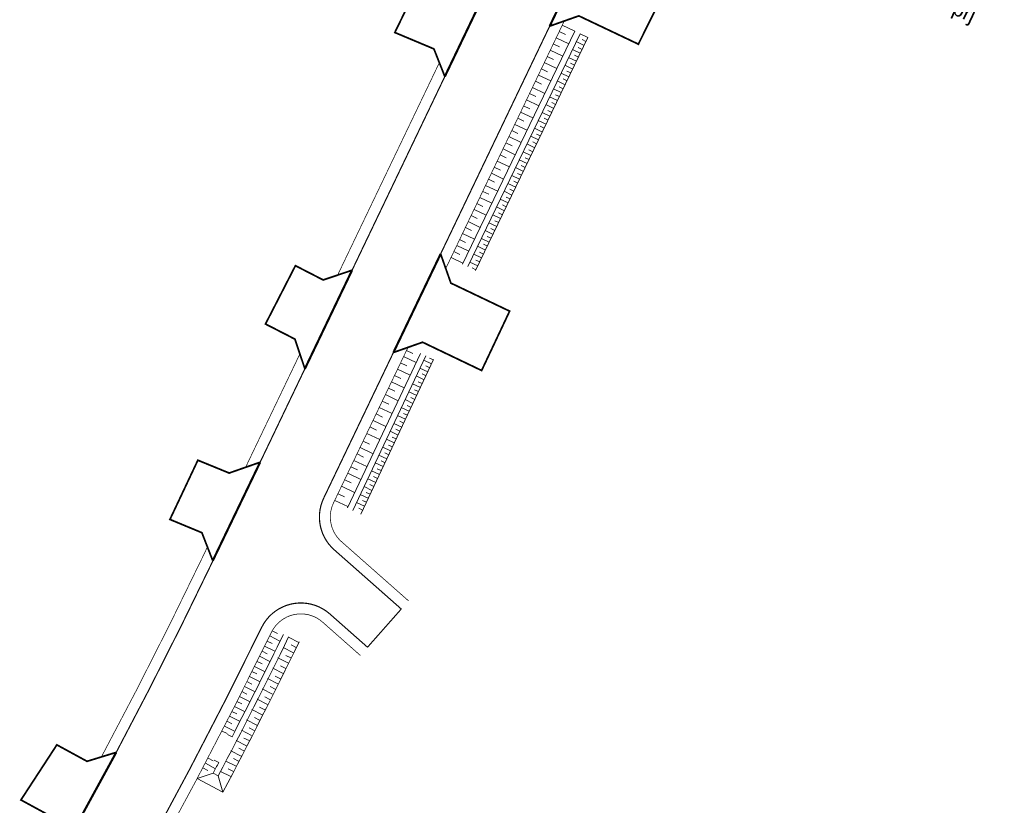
# Model space of a CAD drawing. Header units: metres. Extents: x 7442713 to 7443654, y 5636709 to 5637158.
# Tile 6 of 14: x 7443378 to 7443446, y 5637035 to 5637089. Entities that reach past the tile are written whole.
import ezdxf
from ezdxf.enums import TextEntityAlignment as Align

# ---------------------------------------------------------------- set-up
doc = ezdxf.new("R2010")
doc.units = ezdxf.units.M
doc.linetypes.add('CENTER2', pattern=[1.125, 0.75, -0.125, 0.125, -0.125])
doc.linetypes.add('DASHED2', pattern=[0.375, 0.25, -0.125])
for name, color, linetype in [('gaPionowe', 7, 'Continuous'), ('K_kraweżnika_najazdowy', 7, 'Continuous'), ('K_krawędź pobocza', 7, 'Continuous'), ('K_pobocze', 32, 'Continuous'), ('K_rama zjazdu', 7, 'Continuous'), ('K_rów', 7, 'Continuous'), ('K_Skarpa', 7, 'Continuous'), ('zzz.gaVSDodTekst', 7, 'Continuous'), ('zzz.gaVSDomyslna', 7, 'Continuous'), ('zzz.gaVSNazwa', 7, 'Continuous'), ('zzz.gaVSStan', 7, 'Continuous'), ('zzz.gaVSWielkość', 7, 'Continuous')]:
    doc.layers.add(name, color=color, linetype=linetype)
doc.styles.add('GA-ATR-TEXT', font='arial.ttf', dxfattribs={"width": 0.9})
doc.styles.get("Standard").update_dxf_attribs({"font": 'simplex.shx'})

# ---------------------------------------------------------------- blocks, each defined once
blk = doc.blocks.new('*U1246')
at = {"layer": 'zzz.gaVSDomyslna', "linetype": 'Continuous', "lineweight": 0, "true_color": 0xffffff}
blk.add_hatch(color=7, dxfattribs=at).paths.add_polyline_path([(600, 670, 0.414214), (570, 700), (-570, 700, 0.414214), (-600, 670), (-600, 30, 0.414214), (-570, 0), (570, 0, 0.414214), (600, 30)])
at = {"layer": 'zzz.gaVSDomyslna', "color": 7, "linetype": 'Continuous', "lineweight": 0, "true_color": 0xffffff}
blk.add_lwpolyline([(600, 670, 0.414214), (570, 700), (-570, 700, 0.414214), (-600, 670), (-600, 30, 0.414214), (-570, 0), (570, 0, 0.414214), (600, 30), (600, 670, 0.414214)], format="xyb", close=True, dxfattribs=at)
blk = doc.blocks.new('*U1247')
at = {"layer": 'zzz.gaVSDomyslna', "color": 18, "linetype": 'Continuous', "lineweight": 0, "true_color": 0x000000, "const_width": 10}
blk.add_lwpolyline([(585, 30, -0.414214), (570, 15), (-570, 15, -0.414214), (-585, 30), (-585, 670, -0.414214), (-570, 685), (570, 685, -0.414214), (585, 670)], format="xyb", close=True, dxfattribs=at)
blk = doc.blocks.new('*U1248')
at = {"layer": 'zzz.gaVSDomyslna', "lineweight": 0, "true_color": 0x000000}
blk.add_hatch(color=18, dxfattribs=at).paths.add_polyline_path([(168, 128), (120, 176), (40, 176), (40, 192), (-40, 192), (-40, 176), (-120, 176), (-168, 128), (-168, 112), (-200, 112), (-200, 144), (-264, 400), (-328, 144), (-328, 112), (-360, 112), (-360, 160), (-440, 192), (-520, 160), (-520, 0), (520, 0), (520, 272), (456, 288), (392, 272), (392, 112), (360, 112), (360, 160), (280, 208), (200, 160), (200, 112), (168, 112)])
blk = doc.blocks.new('*U1250')
at = {"layer": 'zzz.gaVSDomyslna', "color": 7, "lineweight": 13, "true_color": 0xffffff}
blk.add_blockref('*U1246', (0, 0), dxfattribs=at)
at = {"layer": 'zzz.gaVSDomyslna', "color": 18, "lineweight": 13, "true_color": 0x000000}
for name, p in [('*U1247', (0, 0)), ('*U1248', (0, 80))]:
    blk.add_blockref(name, p, dxfattribs=at)
blk = doc.blocks.new('*U1245')
at = {"layer": 'zzz.gaVSDomyslna', "lineweight": 13}
blk.add_blockref('*U1250', (0, 0), dxfattribs=at)
at = {"layer": 'zzz.gaVSDodTekst', "flags": 1}
blk.add_attdef('Addtext', text='', height=1, dxfattribs=at).set_placement((0, 0), align=Align.MIDDLE_LEFT)
at = {"layer": 'zzz.gaVSDomyslna', "flags": 1}
for tag in ['Height', 'Width', 'Position', 'Route', 'ItemNo', 'ID']:
    blk.add_attdef(tag, text='', height=1, dxfattribs=at).set_placement((0, 0), align=Align.MIDDLE_LEFT)
at = {"layer": 'zzz.gaVSNazwa', "style": 'GA-ATR-TEXT'}
blk.add_attdef('Name', text='', height=200, dxfattribs=at).set_placement((700, 450), align=Align.MIDDLE_LEFT)
at = {"layer": 'zzz.gaVSStan', "style": 'GA-ATR-TEXT'}
blk.add_attdef('State', text='', height=200, dxfattribs=at).set_placement((700, 110), align=Align.MIDDLE_LEFT)
at = {"layer": 'zzz.gaVSWielkość', "flags": 1}
blk.add_attdef('Size', text='', height=1, dxfattribs=at).set_placement((0, 0), align=Align.MIDDLE_LEFT)

msp = doc.modelspace()

# ---------------------------------------------------------------- linework, layer by layer
at = {"layer": 'K_kraweżnika_najazdowy', "color": 0, "linetype": 'DASHED2', "ltscale": 4, "const_width": 0.15}
for points in [[(7443417.913, 5637095.308), (7443414.673, 5637088.543)], [(7443410.719, 5637091.863), (7443407.474, 5637085.086)], [(7443403.945, 5637066.14), (7443407.185, 5637072.905)], [(7443397.866, 5637065.022), (7443401.106, 5637071.788)], [(7443391.542, 5637051.846), (7443394.794, 5637058.607)], [(7443384.914, 5637038.69), (7443381.321, 5637032.108)]]:
    msp.add_lwpolyline(points, dxfattribs=at)
at = {"layer": 'K_krawędź pobocza', "color": 76, "linetype": 'CENTER2', "ltscale": 3, "const_width": 0.08, "flags": 128}
for points in [[(7443407.185, 5637072.905), (7443414.673, 5637088.543)], [(7443401.106, 5637071.788), (7443407.474, 5637085.086)], [(7443407.474, 5637085.086), (7443401.106, 5637071.788)], [(7443394.794, 5637058.607), (7443397.866, 5637065.022)], [(7443397.866, 5637065.022), (7443397.556, 5637064.373)], [(7443404.483, 5637048.531), (7443402.166, 5637045.908)]]:
    msp.add_lwpolyline(points, dxfattribs=at)
for points in [[(7443404.494, 5637048.522), (7443399.878, 5637052.598, -0.335278), (7443399.158, 5637056.143), (7443403.945, 5637066.14)], [(7443384.914, 5637038.69, 0.010558), (7443391.529, 5637051.789), (7443391.549, 5637051.829)], [(7443387.412, 5637032.79, 0.011556), (7443394.895, 5637047.262, -0.495491), (7443399.576, 5637048.195), (7443402.166, 5637045.908)]]:
    msp.add_lwpolyline(points, format="xyb", dxfattribs=at)
at = {"layer": 'K_pobocze', "linetype": 'ByBlock', "ltscale": 4, "const_width": 0.05}
for points in [[(7443407.537, 5637071.904), (7443415.674, 5637088.896)], [(7443407.098, 5637086.036), (7443400.115, 5637071.454)], [(7443400.115, 5637071.454), (7443407.098, 5637086.036)], [(7443393.796, 5637058.259), (7443397.523, 5637066.041)], [(7443397.523, 5637066.041), (7443396.865, 5637064.668)]]:
    msp.add_lwpolyline(points, dxfattribs=at)
for points in [[(7443404.99, 5637049.084), (7443400.374, 5637053.16, -0.335278), (7443399.834, 5637055.819), (7443404.946, 5637066.493)], [(7443383.897, 5637038.378, 0.011101), (7443390.853, 5637052.113), (7443391.176, 5637052.788)], [(7443387.706, 5637031.765, 0.012093), (7443395.569, 5637046.933, -0.495491), (7443399.08, 5637047.633), (7443401.67, 5637045.346)]]:
    msp.add_lwpolyline(points, format="xyb", dxfattribs=at)
at = {"layer": 'K_rama zjazdu', "const_width": 0.12, "flags": 128}
for points in [[(7443414.673, 5637088.543), (7443416.674, 5637089.248), (7443420.761, 5637087.307), (7443422.757, 5637091.339), (7443418.618, 5637093.307), (7443417.913, 5637095.308)], [(7443407.474, 5637085.086), (7443406.723, 5637086.981), (7443404.041, 5637088.107), (7443405.989, 5637092.1), (7443408.673, 5637091.051), (7443410.719, 5637091.863)], [(7443403.945, 5637066.14), (7443405.946, 5637066.845), (7443410, 5637064.904), (7443411.923, 5637068.978), (7443407.89, 5637070.904), (7443407.185, 5637072.905)], [(7443397.866, 5637065.022), (7443397.18, 5637067.06), (7443395.162, 5637068.096), (7443397.217, 5637072.099), (7443399.124, 5637071.12), (7443401.106, 5637071.788)], [(7443391.542, 5637051.846), (7443390.795, 5637053.77), (7443388.602, 5637054.68), (7443390.519, 5637058.745), (7443392.668, 5637057.865), (7443394.794, 5637058.607)], [(7443384.914, 5637038.69), (7443382.91, 5637038.075), (7443380.838, 5637039.206), (7443378.373, 5637035.425), (7443380.754, 5637034.125), (7443381.321, 5637032.108)]]:
    msp.add_lwpolyline(points, dxfattribs=at)
at = {"layer": 'K_rów', "lineweight": 9, "flags": 128}
for points in [[(7443416.394, 5637088.195), (7443408.688, 5637072.205)], [(7443416.754, 5637088.021), (7443409.048, 5637072.032)], [(7443417.295, 5637087.761), (7443409.588, 5637071.771)], [(7443400.799, 5637055.475), (7443405.799, 5637066.078)], [(7443401.161, 5637055.304), (7443406.16, 5637065.908)], [(7443401.703, 5637055.048), (7443406.703, 5637065.652)]]:
    msp.add_lwpolyline(points, dxfattribs=at)
at = {"layer": 'K_Skarpa', "lineweight": 9}
for p, q in [((7443415.329, 5637088.177), (7443415.758, 5637087.972)), ((7443415.535, 5637088.606), (7443416.394, 5637088.195)), ((7443415.124, 5637087.748), (7443415.981, 5637087.338)), ((7443417.034, 5637087.22), (7443416.494, 5637087.481)), ((7443417.295, 5637087.761), (7443416.754, 5637088.021)), ((7443417.165, 5637087.491), (7443416.894, 5637087.621)), ((7443414.714, 5637086.892), (7443415.569, 5637086.483)), ((7443414.919, 5637087.32), (7443415.347, 5637087.115)), ((7443416.774, 5637086.68), (7443416.233, 5637086.94)), ((7443416.904, 5637086.95), (7443416.634, 5637087.08)), ((7443414.305, 5637086.038), (7443415.158, 5637085.63)), ((7443414.51, 5637086.465), (7443414.936, 5637086.26)), ((7443416.513, 5637086.139), (7443415.973, 5637086.4)), ((7443416.644, 5637086.41), (7443416.373, 5637086.54)), ((7443414.101, 5637085.612), (7443414.527, 5637085.408)), ((7443416.253, 5637085.599), (7443415.712, 5637085.859)), ((7443416.123, 5637085.329), (7443415.852, 5637085.459)), ((7443416.383, 5637085.869), (7443416.113, 5637085.999)), ((7443413.694, 5637084.761), (7443414.118, 5637084.558)), ((7443413.897, 5637085.186), (7443414.748, 5637084.779)), ((7443415.732, 5637084.518), (7443415.191, 5637084.778)), ((7443415.992, 5637085.058), (7443415.452, 5637085.319)), ((7443415.862, 5637084.788), (7443415.592, 5637084.918)), ((7443413.49, 5637084.336), (7443414.339, 5637083.93)), ((7443415.471, 5637083.977), (7443414.931, 5637084.238)), ((7443415.602, 5637084.248), (7443415.331, 5637084.378)), ((7443413.085, 5637083.489), (7443413.931, 5637083.084)), ((7443413.287, 5637083.912), (7443413.711, 5637083.71)), ((7443415.211, 5637083.437), (7443414.67, 5637083.697)), ((7443415.341, 5637083.707), (7443415.071, 5637083.837)), ((7443412.882, 5637083.066), (7443413.304, 5637082.863)), ((7443414.95, 5637082.896), (7443414.41, 5637083.157)), ((7443414.82, 5637082.626), (7443414.55, 5637082.756)), ((7443415.081, 5637083.167), (7443414.81, 5637083.297)), ((7443412.478, 5637082.221), (7443412.899, 5637082.02)), ((7443412.68, 5637082.643), (7443413.524, 5637082.239)), ((7443414.429, 5637081.815), (7443413.889, 5637082.076)), ((7443414.69, 5637082.356), (7443414.149, 5637082.616)), ((7443414.56, 5637082.086), (7443414.289, 5637082.216)), ((7443412.074, 5637081.379), (7443412.495, 5637081.178)), ((7443412.276, 5637081.8), (7443413.118, 5637081.397)), ((7443414.169, 5637081.275), (7443413.628, 5637081.535)), ((7443414.299, 5637081.545), (7443414.029, 5637081.675)), ((7443411.873, 5637080.959), (7443412.713, 5637080.556)), ((7443413.908, 5637080.734), (7443413.368, 5637080.995)), ((7443414.039, 5637081.005), (7443413.768, 5637081.135)), ((7443411.471, 5637080.119), (7443412.309, 5637079.718)), ((7443411.672, 5637080.539), (7443412.091, 5637080.338)), ((7443413.648, 5637080.194), (7443413.107, 5637080.454)), ((7443413.518, 5637079.924), (7443413.247, 5637080.054)), ((7443413.778, 5637080.464), (7443413.508, 5637080.594)), ((7443411.07, 5637079.282), (7443411.906, 5637078.882)), ((7443411.27, 5637079.701), (7443411.689, 5637079.5)), ((7443413.127, 5637079.113), (7443412.586, 5637079.373)), ((7443413.387, 5637079.653), (7443412.847, 5637079.914)), ((7443413.257, 5637079.383), (7443412.987, 5637079.513)), ((7443410.87, 5637078.864), (7443411.287, 5637078.665)), ((7443412.866, 5637078.572), (7443412.326, 5637078.833)), ((7443412.997, 5637078.843), (7443412.726, 5637078.973)), ((7443410.471, 5637078.03), (7443410.887, 5637077.831)), ((7443410.67, 5637078.447), (7443411.504, 5637078.048)), ((7443412.606, 5637078.032), (7443412.065, 5637078.292)), ((7443412.736, 5637078.302), (7443412.466, 5637078.432)), ((7443410.271, 5637077.614), (7443411.103, 5637077.216)), ((7443412.345, 5637077.491), (7443411.805, 5637077.752)), ((7443412.215, 5637077.221), (7443411.945, 5637077.351)), ((7443412.476, 5637077.762), (7443412.205, 5637077.892)), ((7443409.873, 5637076.783), (7443410.703, 5637076.386)), ((7443410.072, 5637077.198), (7443410.488, 5637077)), ((7443411.824, 5637076.41), (7443411.284, 5637076.671)), ((7443412.085, 5637076.951), (7443411.544, 5637077.211)), ((7443411.955, 5637076.681), (7443411.684, 5637076.811)), ((7443409.477, 5637075.954), (7443410.304, 5637075.558)), ((7443409.675, 5637076.369), (7443410.089, 5637076.17)), ((7443411.564, 5637075.87), (7443411.023, 5637076.13)), ((7443411.694, 5637076.14), (7443411.424, 5637076.27)), ((7443409.279, 5637075.541), (7443409.692, 5637075.343)), ((7443411.303, 5637075.329), (7443410.763, 5637075.59)), ((7443411.434, 5637075.6), (7443411.163, 5637075.73)), ((7443408.883, 5637074.715), (7443409.295, 5637074.518)), ((7443409.081, 5637075.127), (7443409.906, 5637074.732)), ((7443411.043, 5637074.789), (7443410.502, 5637075.049)), ((7443410.913, 5637074.519), (7443410.642, 5637074.649)), ((7443411.173, 5637075.059), (7443410.903, 5637075.189)), ((7443408.489, 5637073.891), (7443408.9, 5637073.694)), ((7443408.686, 5637074.303), (7443409.509, 5637073.909)), ((7443410.522, 5637073.708), (7443409.981, 5637073.968)), ((7443410.782, 5637074.248), (7443410.242, 5637074.509)), ((7443410.652, 5637073.978), (7443410.382, 5637074.108)), ((7443408.292, 5637073.48), (7443409.112, 5637073.087)), ((7443410.261, 5637073.167), (7443409.721, 5637073.428)), ((7443410.392, 5637073.438), (7443410.121, 5637073.568)), ((7443407.899, 5637072.659), (7443408.717, 5637072.267)), ((7443408.095, 5637073.07), (7443408.505, 5637072.873)), ((7443410.001, 5637072.627), (7443409.46, 5637072.887)), ((7443410.131, 5637072.897), (7443409.861, 5637073.027)), ((7443409.74, 5637072.086), (7443409.2, 5637072.347)), ((7443409.61, 5637071.816), (7443409.34, 5637071.946)), ((7443409.871, 5637072.357), (7443409.6, 5637072.487)), ((7443404.641, 5637065.855), (7443405.5, 5637065.444)), ((7443404.846, 5637066.285), (7443405.275, 5637066.08)), ((7443406.693, 5637065.631), (7443406.422, 5637065.759)), ((7443404.434, 5637065.424), (7443404.866, 5637065.217)), ((7443406.565, 5637065.36), (7443406.023, 5637065.616)), ((7443406.437, 5637065.088), (7443406.166, 5637065.216)), ((7443404.019, 5637064.557), (7443404.454, 5637064.348)), ((7443404.227, 5637064.992), (7443405.091, 5637064.578)), ((7443406.054, 5637064.274), (7443405.511, 5637064.53)), ((7443406.309, 5637064.817), (7443405.767, 5637065.073)), ((7443406.182, 5637064.546), (7443405.91, 5637064.674)), ((7443403.811, 5637064.122), (7443404.68, 5637063.706)), ((7443405.798, 5637063.732), (7443405.255, 5637063.988)), ((7443405.926, 5637064.003), (7443405.654, 5637064.131)), ((7443403.391, 5637063.246), (7443404.266, 5637062.828)), ((7443403.601, 5637063.684), (7443404.039, 5637063.474)), ((7443405.542, 5637063.189), (7443404.999, 5637063.445)), ((7443405.67, 5637063.46), (7443405.398, 5637063.588)), ((7443403.18, 5637062.805), (7443403.621, 5637062.593)), ((7443405.286, 5637062.646), (7443404.743, 5637062.902)), ((7443405.158, 5637062.375), (7443404.887, 5637062.503)), ((7443405.414, 5637062.918), (7443405.143, 5637063.046)), ((7443402.756, 5637061.92), (7443403.201, 5637061.706)), ((7443402.969, 5637062.365), (7443403.849, 5637061.943)), ((7443404.774, 5637061.561), (7443404.231, 5637061.817)), ((7443405.03, 5637062.104), (7443404.487, 5637062.359)), ((7443404.902, 5637061.832), (7443404.631, 5637061.96)), ((7443402.329, 5637061.028), (7443402.778, 5637060.814)), ((7443402.544, 5637061.477), (7443403.429, 5637061.053)), ((7443404.518, 5637061.018), (7443403.976, 5637061.274)), ((7443404.646, 5637061.29), (7443404.375, 5637061.417)), ((7443402.116, 5637060.583), (7443403.006, 5637060.157)), ((7443404.262, 5637060.475), (7443403.72, 5637060.731)), ((7443404.39, 5637060.747), (7443404.119, 5637060.875)), ((7443401.876, 5637060.062), (7443402.309, 5637059.852)), ((7443404.006, 5637059.933), (7443403.464, 5637060.189)), ((7443403.879, 5637059.661), (7443403.607, 5637059.789)), ((7443404.134, 5637060.204), (7443403.863, 5637060.332)), ((7443401.449, 5637059.176), (7443401.89, 5637058.964)), ((7443401.66, 5637059.618), (7443402.549, 5637059.187)), ((7443403.495, 5637058.847), (7443402.952, 5637059.103)), ((7443403.751, 5637059.39), (7443403.208, 5637059.646)), ((7443403.623, 5637059.119), (7443403.351, 5637059.247)), ((7443401.238, 5637058.736), (7443402.118, 5637058.315)), ((7443403.239, 5637058.305), (7443402.696, 5637058.561)), ((7443403.367, 5637058.576), (7443403.095, 5637058.704)), ((7443400.813, 5637057.848), (7443401.698, 5637057.424)), ((7443401.025, 5637058.291), (7443401.47, 5637058.078)), ((7443402.983, 5637057.762), (7443402.44, 5637058.018)), ((7443403.111, 5637058.033), (7443402.84, 5637058.161)), ((7443400.598, 5637057.4), (7443401.047, 5637057.185)), ((7443402.727, 5637057.219), (7443402.184, 5637057.475)), ((7443402.599, 5637056.948), (7443402.328, 5637057.076)), ((7443402.855, 5637057.491), (7443402.584, 5637057.619)), ((7443400.145, 5637056.433), (7443400.578, 5637056.223)), ((7443400.385, 5637056.954), (7443401.275, 5637056.528)), ((7443402.215, 5637056.134), (7443401.673, 5637056.39)), ((7443402.471, 5637056.677), (7443401.928, 5637056.932)), ((7443402.343, 5637056.405), (7443402.072, 5637056.533)), ((7443399.929, 5637055.989), (7443400.818, 5637055.558)), ((7443401.959, 5637055.591), (7443401.417, 5637055.847)), ((7443402.087, 5637055.863), (7443401.816, 5637055.99)), ((7443401.831, 5637055.32), (7443401.56, 5637055.448)), ((7443395.629, 5637047.036), (7443395.982, 5637046.859)), ((7443395.277, 5637046.333), (7443395.628, 5637046.157)), ((7443395.453, 5637046.684), (7443396.157, 5637046.331)), ((7443397.456, 5637046.24), (7443396.742, 5637046.602)), ((7443394.927, 5637045.633), (7443395.276, 5637045.458)), ((7443395.102, 5637045.982), (7443395.803, 5637045.632)), ((7443397.093, 5637045.526), (7443396.381, 5637045.888)), ((7443397.274, 5637045.883), (7443396.918, 5637046.064)), ((7443394.579, 5637044.937), (7443394.926, 5637044.763)), ((7443394.752, 5637045.284), (7443395.45, 5637044.935)), ((7443396.732, 5637044.814), (7443396.02, 5637045.175)), ((7443396.913, 5637045.17), (7443396.556, 5637045.351)), ((7443394.232, 5637044.244), (7443394.577, 5637044.071)), ((7443394.405, 5637044.589), (7443395.099, 5637044.242)), ((7443396.37, 5637044.102), (7443395.659, 5637044.463)), ((7443396.551, 5637044.458), (7443396.195, 5637044.638)), ((7443393.886, 5637043.554), (7443394.23, 5637043.382)), ((7443394.059, 5637043.898), (7443394.75, 5637043.552)), ((7443396.01, 5637043.391), (7443395.299, 5637043.751)), ((7443396.19, 5637043.746), (7443395.835, 5637043.927)), ((7443393.543, 5637042.867), (7443393.885, 5637042.696)), ((7443393.714, 5637043.21), (7443394.403, 5637042.865)), ((7443395.649, 5637042.681), (7443394.94, 5637043.041)), ((7443395.829, 5637043.036), (7443395.474, 5637043.216)), ((7443393.201, 5637042.184), (7443393.541, 5637042.014)), ((7443393.371, 5637042.525), (7443394.057, 5637042.182)), ((7443395.289, 5637041.972), (7443394.581, 5637042.331)), ((7443395.469, 5637042.326), (7443395.115, 5637042.506)), ((7443392.86, 5637041.504), (7443393.199, 5637041.334)), ((7443393.03, 5637041.843), (7443393.713, 5637041.501)), ((7443394.93, 5637041.263), (7443394.222, 5637041.623)), ((7443395.109, 5637041.617), (7443394.755, 5637041.797)), ((7443392.522, 5637040.827), (7443392.859, 5637040.658)), ((7443392.69, 5637041.164), (7443393.37, 5637040.824)), ((7443394.571, 5637040.556), (7443393.864, 5637040.915)), ((7443394.75, 5637040.91), (7443394.396, 5637041.089)), ((7443392.185, 5637040.153), (7443392.52, 5637039.986)), ((7443392.352, 5637040.489), (7443393.029, 5637040.15)), ((7443394.212, 5637039.849), (7443393.506, 5637040.207)), ((7443394.391, 5637040.202), (7443394.038, 5637040.382)), ((7443393.854, 5637039.143), (7443393.149, 5637039.501)), ((7443394.033, 5637039.496), (7443393.68, 5637039.675)), ((7443393.496, 5637038.438), (7443392.792, 5637038.796)), ((7443393.675, 5637038.791), (7443393.322, 5637038.97)), ((7443391.23, 5637038.291), (7443391.577, 5637038.103)), ((7443393.138, 5637037.734), (7443392.435, 5637038.091)), ((7443393.317, 5637038.086), (7443392.965, 5637038.265)), ((7443390.857, 5637037.63), (7443391.204, 5637037.442)), ((7443391.042, 5637037.944), (7443391.734, 5637037.569)), ((7443392.781, 5637037.031), (7443392.079, 5637037.388)), ((7443392.96, 5637037.383), (7443392.608, 5637037.561)), ((7443390.474, 5637036.903), (7443391.566, 5637037.26)), ((7443392.238, 5637035.961), (7443390.474, 5637036.903)), ((7443391.566, 5637037.26), (7443391.92, 5637037.074)), ((7443391.92, 5637037.074), (7443392.238, 5637035.961))]:
    msp.add_line(p, q, dxfattribs=at)
at = {"layer": 'K_Skarpa', "lineweight": 9, "flags": 128}
for points in [[(7443392.564, 5637039.924), (7443392.87, 5637039.767)], [(7443391.647, 5637038.164), (7443391.955, 5637038.003)]]:
    msp.add_lwpolyline(points, dxfattribs=at)
at = {"layer": 'K_Skarpa', "lineweight": 9}
for radius, start, end in [(354.45, 332.29376, 334.02229), (355.25, 332.1587, 334.02397), (354.05, 332.75094, 334.02144), (354.05, 332.29376, 332.42939)]:
    msp.add_arc((7443078.111, 5637201.872), radius, start, end, dxfattribs=at)

# ---------------------------------------------------------------- block references
at = {"layer": 'gaPionowe', "lineweight": 13, "xscale": 0.005, "yscale": 0.005, "rotation": 334.7551038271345}
msp.add_blockref('*U1245', (7443439.045, 5637090.86), dxfattribs=at).add_auto_attribs({'Name': 'D-42', 'State': 'prj'})

doc.saveas('drawing.dxf')
